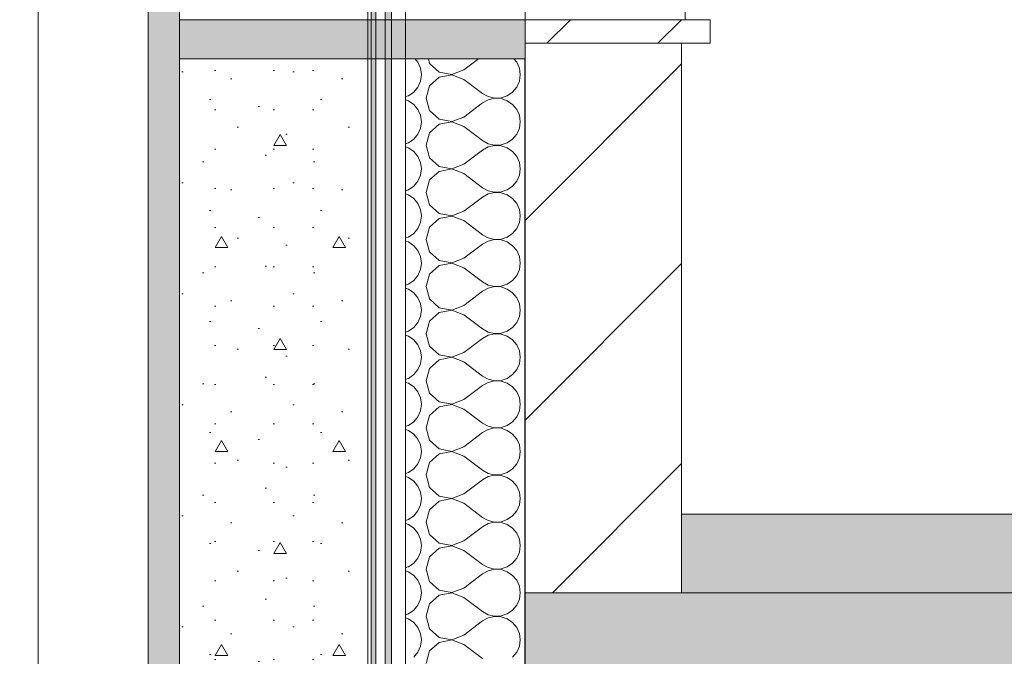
# Model space of a CAD drawing. Header units: millimetres. Extents: x -7244646 to -5701154, y 5723682 to 6071635.
# Tile 146 of 256: x -6402454 to -6401200, y 5778328 to 5779139. Entities that reach past the tile are written whole.
import ezdxf

# ---------------------------------------------------------------- set-up
doc = ezdxf.new("R2010")
doc.units = ezdxf.units.MM
doc.header["$MEASUREMENT"] = 0
doc.set_wipeout_variables(frame=1)
doc.linetypes.add('Wipeout_Contour', pattern=[1000, 0, -1000])
for name, color, linetype, lineweight in [('0_Ном._пера__1', 7, 'Continuous', 0), ('0_Ном._пера__120', 7, 'Continuous', 0), ('0_Ном._пера__141', 7, 'Continuous', 5), ('0_Ном._пера__2', 8, 'Continuous', 15), ('0_Ном._пера__21', 7, 'Continuous', 5), ('АР-Чертеж-Размеры.АР_Ном._пера__1', 7, 'Continuous', 0)]:
    doc.layers.add(name, color=color, linetype=linetype, lineweight=lineweight)
doc.layers.add('0_Ном._пера__166', color=7, linetype='Continuous', lineweight=5, true_color=0x97cbff)
doc.layers.add('АР-Чертеж-Размеры.АР', color=7, linetype='Continuous')
doc.styles.add('РЎР“Р•РќР•Р\xa0Р\x98Р\xa0_РЎРўР\x98Р›Р¬_2', font='arial.ttf')
doc.dimstyles.new('СГЕНЕРИР_СТИЛЬ__1', dxfattribs={"dimtxt": 500, "dimasz": 237.5, "dimexe": 0.18, "dimexo": 43263.067461, "dimgap": 0, "dimtad": 1, "dimlfac": 0.001, "dimzin": 0, "dimdsep": 46, "dimtxsty": 'РЎР“Р•РќР•Р\xa0Р\x98Р\xa0_РЎРўР\x98Р›Р¬_2', "dimblk": 'ARROWHEAD_6', "dimblk1": 'ARROWHEAD_6', "dimblk2": 'ARROWHEAD_6', "dimcen": 0.09, "dimclrd": 7, "dimclre": 7, "dimclrt": 7, "dimadec": 0, "dimazin": 0, "dimtfac": 1, "dimtdec": 4, "dimtmove": 2, "dimatfit": 3, "dimfxl": 1, "dimtolj": 1, "dimtzin": 0, "dimarcsym": 0})
doc.dimstyles.new('СГЕНЕРИР_СТИЛЬ__4', dxfattribs={"dimtxt": 270.000005, "dimasz": 237.5, "dimexe": 0.18, "dimexo": 300000, "dimgap": 0, "dimtad": 1, "dimlfac": 0.001, "dimzin": 0, "dimdsep": 46, "dimtxsty": 'РЎР“Р•РќР•Р\xa0Р\x98Р\xa0_РЎРўР\x98Р›Р¬_2', "dimblk": 'ARROWHEAD_6', "dimblk1": 'ARROWHEAD_6', "dimblk2": 'ARROWHEAD_6', "dimcen": 0.09, "dimclrd": 7, "dimclre": 7, "dimclrt": 7, "dimadec": 0, "dimazin": 0, "dimtfac": 1, "dimtdec": 4, "dimtmove": 0, "dimatfit": 3, "dimfxl": 1, "dimtolj": 1, "dimtzin": 0, "dimarcsym": 0})
doc.dimstyles.new('СГЕНЕРИР_СТИЛЬ__5', dxfattribs={"dimtxt": 500, "dimasz": 237.5, "dimexe": 0.18, "dimexo": 300000, "dimgap": 0, "dimtad": 1, "dimlfac": 0.001, "dimzin": 0, "dimdsep": 46, "dimtxsty": 'РЎР“Р•РќР•Р\xa0Р\x98Р\xa0_РЎРўР\x98Р›Р¬_2', "dimblk": 'ARROWHEAD_6', "dimblk1": 'ARROWHEAD_6', "dimblk2": 'ARROWHEAD_6', "dimcen": 0.09, "dimclrd": 7, "dimclre": 7, "dimclrt": 7, "dimadec": 0, "dimazin": 0, "dimtfac": 1, "dimtdec": 4, "dimtmove": 0, "dimatfit": 3, "dimfxl": 1, "dimtolj": 1, "dimtzin": 0, "dimarcsym": 0})

# ---------------------------------------------------------------- blocks, each defined once
blk = doc.blocks.new('*D52', base_point=(-7387333.1, 5739809.2))
at = {"layer": 'АР-Чертеж-Размеры.АР_Ном._пера__1', "color": 7, "linetype": 'Continuous', "lineweight": 0, "transparency": 16777216}
for p, q in [((-6411439.3, 5858499.2), (-6411439.3, 5858686.7)), ((-6411314.3, 5858374.2), (-6411564.3, 5858624.2)), ((-6388218.7, 5858499.2), (-6411673.7, 5858499.2)), ((-6411439.3, 5738589.2), (-6411439.3, 5858499.2)), ((-6411564.3, 5738714.2), (-6411314.3, 5738464.2)), ((-6411204.9, 5738589.2), (-6411673.7, 5738589.2)), ((-6411439.3, 5738401.7), (-6411439.3, 5738589.2))]:
    blk.add_line(p, q, dxfattribs=at)
at = {"layer": 'АР-Чертеж-Размеры.АР_Ном._пера__1', "color": 7, "lineweight": 0, "transparency": 16777216, "insert": (-6411889.3, 5853972.3), "char_height": 500, "attachment_point": 7, "rotation": 90, "style": 'РЎР“Р•РќР•Р\xa0Р\x98Р\xa0_РЎРўР\x98Р›Р¬_2'}
blk.add_mtext('\\A1;{\\pql;\\fArial|b0|i0|c204|p0;\\W1.000000;119,91}', dxfattribs=at)
blk = doc.blocks.new('ARROWHEAD_6')
at = {"color": 0, "linetype": 'Continuous', "lineweight": 0}
for p, q in [((-0.5, -0.5), (0.5, 0.5)), ((0, 0), (-1, 0))]:
    blk.add_line(p, q, dxfattribs=at)
blk = doc.blocks.new('*D98', base_point=(-7387333.1, 5739809.2))
at = {"layer": 'АР-Чертеж-Размеры.АР_Ном._пера__1', "color": 7, "linetype": 'Continuous', "lineweight": 0, "transparency": 16777216}
for p, q in [((-6403170.5, 5779234.2), (-6402920.5, 5778984.2)), ((-6402811.1, 5779109.2), (-6403279.9, 5779109.2)), ((-6403045.5, 5777909.2), (-6403045.5, 5779109.2)), ((-6403170.5, 5778034.2), (-6402920.5, 5777784.2)), ((-6402811.1, 5777909.2), (-6403279.9, 5777909.2))]:
    blk.add_line(p, q, dxfattribs=at)
at = {"layer": 'АР-Чертеж-Размеры.АР_Ном._пера__1', "color": 7, "lineweight": 0, "transparency": 16777216, "insert": (-6403099.5, 5778148.8), "char_height": 270, "attachment_point": 7, "rotation": 90, "style": 'РЎР“Р•РќР•Р\xa0Р\x98Р\xa0_РЎРўР\x98Р›Р¬_2'}
blk.add_mtext('\\A1;{\\pql;\\fArial|b0|i0|c204|p0;\\W1.000000;1,20}', dxfattribs=at)
blk = doc.blocks.new('*D99', base_point=(-7387333.1, 5739809.2))
at = {"layer": 'АР-Чертеж-Размеры.АР_Ном._пера__1', "color": 7, "linetype": 'Continuous', "lineweight": 0, "transparency": 16777216}
for p, q in [((-6403170.5, 5781184.2), (-6402920.5, 5780934.2)), ((-6402811.1, 5781059.2), (-6403279.9, 5781059.2)), ((-6403045.5, 5779109.2), (-6403045.5, 5781059.2)), ((-6403170.5, 5779234.2), (-6402920.5, 5778984.2)), ((-6402811.1, 5779109.2), (-6403279.9, 5779109.2))]:
    blk.add_line(p, q, dxfattribs=at)
at = {"layer": 'АР-Чертеж-Размеры.АР_Ном._пера__1', "color": 7, "lineweight": 0, "transparency": 16777216, "insert": (-6403099.5, 5779723.8), "char_height": 270, "attachment_point": 7, "rotation": 90, "style": 'РЎР“Р•РќР•Р\xa0Р\x98Р\xa0_РЎРўР\x98Р›Р¬_2'}
blk.add_mtext('\\A1;{\\pql;\\fArial|b0|i0|c204|p0;\\W1.000000;1,95}', dxfattribs=at)
blk = doc.blocks.new('*D146', base_point=(-7387333.1, 5739809.2))
at = {"layer": '0_Ном._пера__1', "color": 7, "linetype": 'Continuous', "lineweight": 0, "transparency": 16777216}
for p, q in [((-6410533.6, 5853209.2), (-6410533.6, 5853396.7)), ((-6410408.6, 5853084.2), (-6410658.6, 5853334.2)), ((-6410299.2, 5853209.2), (-6410767.9, 5853209.2)), ((-6410533.6, 5743109.2), (-6410533.6, 5853209.2)), ((-6410658.6, 5743234.2), (-6410408.6, 5742984.2)), ((-6410299.2, 5743109.2), (-6410767.9, 5743109.2)), ((-6410533.6, 5742921.7), (-6410533.6, 5743109.2))]:
    blk.add_line(p, q, dxfattribs=at)
at = {"layer": '0_Ном._пера__1', "color": 7, "lineweight": 0, "transparency": 16777216, "insert": (-6410633.6, 5797136), "char_height": 500, "attachment_point": 7, "rotation": 90, "style": 'РЎР“Р•РќР•Р\xa0Р\x98Р\xa0_РЎРўР\x98Р›Р¬_2'}
blk.add_mtext('\\A1;{\\pql;\\fArial|b0|i0|c204|p0;\\W1.000000;110,10}', dxfattribs=at)
blk = doc.blocks.new('*X288', base_point=(-7387333.1, 5739809.2))
at = {"layer": '0_Ном._пера__1', "color": 7, "linetype": 'Continuous', "lineweight": 0}
for p, q in [((-6401947.1, 5779085), (-6401950.6, 5779089.2)), ((-6401933.7, 5779089.2), (-6401932.1, 5779083.4)), ((-6401888.6, 5779075.2), (-6401869.9, 5779089.2)), ((-6401821.1, 5779085), (-6401824.6, 5779089.2)), ((-6401943.7, 5779077.4), (-6401947.1, 5779085)), ((-6401942.6, 5779069.2), (-6401943.7, 5779077.4)), ((-6401932.1, 5779083.4), (-6401920, 5779072.3)), ((-6401903.9, 5779069.3), (-6401888.6, 5779075.2)), ((-6401817.7, 5779077.4), (-6401821.1, 5779085)), ((-6401816.6, 5779069.2), (-6401817.7, 5779077.4)), ((-6401943.7, 5779061), (-6401942.6, 5779069.2)), ((-6401920, 5779066), (-6401932.1, 5779055)), ((-6401920, 5779072.3), (-6401903.9, 5779069.3)), ((-6401903.9, 5779069.1), (-6401920, 5779066)), ((-6401888.6, 5779063.2), (-6401903.9, 5779069.1)), ((-6401888.6, 5779063.2), (-6401864.6, 5779045.2)), ((-6401817.7, 5779061), (-6401816.6, 5779069.2)), ((-6401952.3, 5779047), (-6401947.1, 5779053.4)), ((-6401947.1, 5779053.4), (-6401943.7, 5779061)), ((-6401932.1, 5779055), (-6401936.6, 5779039.2)), ((-6401826.3, 5779047), (-6401821.1, 5779053.4)), ((-6401821.1, 5779053.4), (-6401817.7, 5779061)), ((-6401962.7, 5779041.2), (-6401959.2, 5779042.3)), ((-6401959.2, 5779036), (-6401962.7, 5779037.2)), ((-6401959.2, 5779042.3), (-6401952.3, 5779047)), ((-6401952.3, 5779031.3), (-6401959.2, 5779036)), ((-6401936.6, 5779039.2), (-6401932.1, 5779023.4)), ((-6401864.6, 5779045.2), (-6401857.3, 5779041.2)), ((-6401857.3, 5779037.2), (-6401864.6, 5779033.2)), ((-6401857.3, 5779041.2), (-6401849.3, 5779039.3)), ((-6401849.3, 5779039.1), (-6401857.3, 5779037.2)), ((-6401849.3, 5779039.3), (-6401841, 5779039.7)), ((-6401841, 5779038.7), (-6401849.3, 5779039.1)), ((-6401841, 5779039.7), (-6401833.2, 5779042.3)), ((-6401833.2, 5779036), (-6401841, 5779038.7)), ((-6401833.2, 5779042.3), (-6401826.3, 5779047)), ((-6401826.3, 5779031.3), (-6401833.2, 5779036)), ((-6401947.1, 5779025), (-6401952.3, 5779031.3)), ((-6401943.7, 5779017.4), (-6401947.1, 5779025)), ((-6401888.6, 5779015.2), (-6401864.6, 5779033.2)), ((-6401821.1, 5779025), (-6401826.3, 5779031.3)), ((-6401817.7, 5779017.4), (-6401821.1, 5779025)), ((-6401942.6, 5779009.2), (-6401943.7, 5779017.4)), ((-6401932.1, 5779023.4), (-6401920, 5779012.3)), ((-6401920, 5779012.3), (-6401903.9, 5779009.3)), ((-6401903.9, 5779009.3), (-6401888.6, 5779015.2)), ((-6401816.6, 5779009.2), (-6401817.7, 5779017.4)), ((-6401947.1, 5778993.4), (-6401943.7, 5779001)), ((-6401943.7, 5779001), (-6401942.6, 5779009.2)), ((-6401920, 5779006), (-6401932.1, 5778995)), ((-6401903.9, 5779009.1), (-6401920, 5779006)), ((-6401888.6, 5779003.2), (-6401903.9, 5779009.1)), ((-6401888.6, 5779003.2), (-6401864.6, 5778985.2)), ((-6401821.1, 5778993.4), (-6401817.7, 5779001)), ((-6401817.7, 5779001), (-6401816.6, 5779009.2)), ((-6401959.2, 5778982.3), (-6401952.3, 5778987)), ((-6401952.3, 5778987), (-6401947.1, 5778993.4)), ((-6401932.1, 5778995), (-6401936.6, 5778979.2)), ((-6401833.2, 5778982.3), (-6401826.3, 5778987)), ((-6401826.3, 5778987), (-6401821.1, 5778993.4)), ((-6401962.7, 5778981.2), (-6401959.2, 5778982.3)), ((-6401959.2, 5778976), (-6401962.7, 5778977.2)), ((-6401952.3, 5778971.3), (-6401959.2, 5778976)), ((-6401936.6, 5778979.2), (-6401932.1, 5778963.4)), ((-6401864.6, 5778985.2), (-6401857.3, 5778981.2)), ((-6401857.3, 5778977.2), (-6401864.6, 5778973.2)), ((-6401857.3, 5778981.2), (-6401849.3, 5778979.3)), ((-6401849.3, 5778979.1), (-6401857.3, 5778977.2)), ((-6401849.3, 5778979.3), (-6401841, 5778979.7)), ((-6401841, 5778978.7), (-6401849.3, 5778979.1)), ((-6401841, 5778979.7), (-6401833.2, 5778982.3)), ((-6401833.2, 5778976), (-6401841, 5778978.7)), ((-6401826.3, 5778971.3), (-6401833.2, 5778976)), ((-6401947.1, 5778965), (-6401952.3, 5778971.3)), ((-6401943.7, 5778957.4), (-6401947.1, 5778965)), ((-6401932.1, 5778963.4), (-6401920, 5778952.3)), ((-6401888.6, 5778955.2), (-6401864.6, 5778973.2)), ((-6401821.1, 5778965), (-6401826.3, 5778971.3)), ((-6401817.7, 5778957.4), (-6401821.1, 5778965)), ((-6401942.6, 5778949.2), (-6401943.7, 5778957.4)), ((-6401943.7, 5778941), (-6401942.6, 5778949.2)), ((-6401920, 5778952.3), (-6401903.9, 5778949.3)), ((-6401903.9, 5778949.1), (-6401920, 5778946)), ((-6401903.9, 5778949.3), (-6401888.6, 5778955.2)), ((-6401888.6, 5778943.2), (-6401903.9, 5778949.1)), ((-6401816.6, 5778949.2), (-6401817.7, 5778957.4)), ((-6401817.7, 5778941), (-6401816.6, 5778949.2)), ((-6401947.1, 5778933.4), (-6401943.7, 5778941)), ((-6401920, 5778946), (-6401932.1, 5778935)), ((-6401888.6, 5778943.2), (-6401864.6, 5778925.2)), ((-6401821.1, 5778933.4), (-6401817.7, 5778941)), ((-6401959.2, 5778922.3), (-6401952.3, 5778927)), ((-6401952.3, 5778927), (-6401947.1, 5778933.4)), ((-6401932.1, 5778935), (-6401936.6, 5778919.2)), ((-6401864.6, 5778925.2), (-6401857.3, 5778921.2)), ((-6401833.2, 5778922.3), (-6401826.3, 5778927)), ((-6401826.3, 5778927), (-6401821.1, 5778933.4)), ((-6401962.7, 5778921.2), (-6401959.2, 5778922.3)), ((-6401959.2, 5778916), (-6401962.7, 5778917.2)), ((-6401952.3, 5778911.3), (-6401959.2, 5778916)), ((-6401947.1, 5778905), (-6401952.3, 5778911.3)), ((-6401936.6, 5778919.2), (-6401932.1, 5778903.4)), ((-6401888.6, 5778895.2), (-6401864.6, 5778913.2)), ((-6401857.3, 5778917.2), (-6401864.6, 5778913.2)), ((-6401857.3, 5778921.2), (-6401849.3, 5778919.3)), ((-6401849.3, 5778919.1), (-6401857.3, 5778917.2)), ((-6401849.3, 5778919.3), (-6401841, 5778919.7)), ((-6401841, 5778918.7), (-6401849.3, 5778919.1)), ((-6401841, 5778919.7), (-6401833.2, 5778922.3)), ((-6401833.2, 5778916), (-6401841, 5778918.7)), ((-6401826.3, 5778911.3), (-6401833.2, 5778916)), ((-6401821.1, 5778905), (-6401826.3, 5778911.3)), ((-6401943.7, 5778897.4), (-6401947.1, 5778905)), ((-6401932.1, 5778903.4), (-6401920, 5778892.3)), ((-6401817.7, 5778897.4), (-6401821.1, 5778905)), ((-6401942.6, 5778889.2), (-6401943.7, 5778897.4)), ((-6401943.7, 5778881), (-6401942.6, 5778889.2)), ((-6401920, 5778886), (-6401932.1, 5778875)), ((-6401920, 5778892.3), (-6401903.9, 5778889.3)), ((-6401903.9, 5778889.1), (-6401920, 5778886)), ((-6401903.9, 5778889.3), (-6401888.6, 5778895.2)), ((-6401888.6, 5778883.2), (-6401903.9, 5778889.1)), ((-6401816.6, 5778889.2), (-6401817.7, 5778897.4)), ((-6401817.7, 5778881), (-6401816.6, 5778889.2)), ((-6401952.3, 5778867), (-6401947.1, 5778873.4)), ((-6401947.1, 5778873.4), (-6401943.7, 5778881)), ((-6401932.1, 5778875), (-6401936.6, 5778859.2)), ((-6401888.6, 5778883.2), (-6401864.6, 5778865.2)), ((-6401826.3, 5778867), (-6401821.1, 5778873.4)), ((-6401821.1, 5778873.4), (-6401817.7, 5778881)), ((-6401962.7, 5778861.2), (-6401959.2, 5778862.3)), ((-6401959.2, 5778862.3), (-6401952.3, 5778867)), ((-6401864.6, 5778865.2), (-6401857.3, 5778861.2)), ((-6401857.3, 5778861.2), (-6401849.3, 5778859.3)), ((-6401841, 5778859.7), (-6401833.2, 5778862.3)), ((-6401833.2, 5778862.3), (-6401826.3, 5778867)), ((-6401959.2, 5778856), (-6401962.7, 5778857.2)), ((-6401952.3, 5778851.3), (-6401959.2, 5778856)), ((-6401947.1, 5778845), (-6401952.3, 5778851.3)), ((-6401936.6, 5778859.2), (-6401932.1, 5778843.4)), ((-6401888.6, 5778835.2), (-6401864.6, 5778853.2)), ((-6401857.3, 5778857.2), (-6401864.6, 5778853.2)), ((-6401849.3, 5778859.1), (-6401857.3, 5778857.2)), ((-6401849.3, 5778859.3), (-6401841, 5778859.7)), ((-6401841, 5778858.7), (-6401849.3, 5778859.1)), ((-6401833.2, 5778856), (-6401841, 5778858.7)), ((-6401826.3, 5778851.3), (-6401833.2, 5778856)), ((-6401821.1, 5778845), (-6401826.3, 5778851.3)), ((-6401943.7, 5778837.4), (-6401947.1, 5778845)), ((-6401942.6, 5778829.2), (-6401943.7, 5778837.4)), ((-6401932.1, 5778843.4), (-6401920, 5778832.3)), ((-6401817.7, 5778837.4), (-6401821.1, 5778845)), ((-6401816.6, 5778829.2), (-6401817.7, 5778837.4)), ((-6401943.7, 5778821), (-6401942.6, 5778829.2)), ((-6401920, 5778826), (-6401932.1, 5778815)), ((-6401920, 5778832.3), (-6401903.9, 5778829.3)), ((-6401903.9, 5778829.1), (-6401920, 5778826)), ((-6401903.9, 5778829.3), (-6401888.6, 5778835.2)), ((-6401888.6, 5778823.2), (-6401903.9, 5778829.1)), ((-6401888.6, 5778823.2), (-6401864.6, 5778805.2)), ((-6401817.7, 5778821), (-6401816.6, 5778829.2)), ((-6401952.3, 5778807), (-6401947.1, 5778813.4)), ((-6401947.1, 5778813.4), (-6401943.7, 5778821)), ((-6401932.1, 5778815), (-6401936.6, 5778799.2)), ((-6401826.3, 5778807), (-6401821.1, 5778813.4)), ((-6401821.1, 5778813.4), (-6401817.7, 5778821)), ((-6401962.7, 5778801.2), (-6401959.2, 5778802.3)), ((-6401959.2, 5778802.3), (-6401952.3, 5778807)), ((-6401936.6, 5778799.2), (-6401932.1, 5778783.4)), ((-6401864.6, 5778805.2), (-6401857.3, 5778801.2)), ((-6401857.3, 5778801.2), (-6401849.3, 5778799.3)), ((-6401849.3, 5778799.1), (-6401857.3, 5778797.2)), ((-6401849.3, 5778799.3), (-6401841, 5778799.7)), ((-6401841, 5778798.7), (-6401849.3, 5778799.1)), ((-6401841, 5778799.7), (-6401833.2, 5778802.3)), ((-6401833.2, 5778796), (-6401841, 5778798.7)), ((-6401833.2, 5778802.3), (-6401826.3, 5778807)), ((-6401959.2, 5778796), (-6401962.7, 5778797.2)), ((-6401952.3, 5778791.3), (-6401959.2, 5778796)), ((-6401947.1, 5778785), (-6401952.3, 5778791.3)), ((-6401888.6, 5778775.2), (-6401864.6, 5778793.2)), ((-6401857.3, 5778797.2), (-6401864.6, 5778793.2)), ((-6401826.3, 5778791.3), (-6401833.2, 5778796)), ((-6401821.1, 5778785), (-6401826.3, 5778791.3)), ((-6401943.7, 5778777.4), (-6401947.1, 5778785)), ((-6401942.6, 5778769.2), (-6401943.7, 5778777.4)), ((-6401932.1, 5778783.4), (-6401920, 5778772.3)), ((-6401903.9, 5778769.3), (-6401888.6, 5778775.2)), ((-6401817.7, 5778777.4), (-6401821.1, 5778785)), ((-6401816.6, 5778769.2), (-6401817.7, 5778777.4)), ((-6401947.1, 5778753.4), (-6401943.7, 5778761)), ((-6401943.7, 5778761), (-6401942.6, 5778769.2)), ((-6401920, 5778766), (-6401932.1, 5778755)), ((-6401920, 5778772.3), (-6401903.9, 5778769.3)), ((-6401903.9, 5778769.1), (-6401920, 5778766)), ((-6401888.6, 5778763.2), (-6401903.9, 5778769.1)), ((-6401888.6, 5778763.2), (-6401864.6, 5778745.2)), ((-6401821.1, 5778753.4), (-6401817.7, 5778761)), ((-6401817.7, 5778761), (-6401816.6, 5778769.2)), ((-6401952.3, 5778747), (-6401947.1, 5778753.4)), ((-6401932.1, 5778755), (-6401936.6, 5778739.2)), ((-6401826.3, 5778747), (-6401821.1, 5778753.4)), ((-6401962.7, 5778741.2), (-6401959.2, 5778742.3)), ((-6401959.2, 5778736), (-6401962.7, 5778737.2)), ((-6401959.2, 5778742.3), (-6401952.3, 5778747)), ((-6401952.3, 5778731.3), (-6401959.2, 5778736)), ((-6401936.6, 5778739.2), (-6401932.1, 5778723.4)), ((-6401864.6, 5778745.2), (-6401857.3, 5778741.2)), ((-6401857.3, 5778737.2), (-6401864.6, 5778733.2)), ((-6401857.3, 5778741.2), (-6401849.3, 5778739.3)), ((-6401849.3, 5778739.1), (-6401857.3, 5778737.2)), ((-6401849.3, 5778739.3), (-6401841, 5778739.7)), ((-6401841, 5778738.7), (-6401849.3, 5778739.1)), ((-6401841, 5778739.7), (-6401833.2, 5778742.3)), ((-6401833.2, 5778736), (-6401841, 5778738.7)), ((-6401833.2, 5778742.3), (-6401826.3, 5778747)), ((-6401826.3, 5778731.3), (-6401833.2, 5778736)), ((-6401947.1, 5778725), (-6401952.3, 5778731.3)), ((-6401943.7, 5778717.4), (-6401947.1, 5778725)), ((-6401932.1, 5778723.4), (-6401920, 5778712.3)), ((-6401888.6, 5778715.2), (-6401864.6, 5778733.2)), ((-6401821.1, 5778725), (-6401826.3, 5778731.3)), ((-6401817.7, 5778717.4), (-6401821.1, 5778725)), ((-6401942.6, 5778709.2), (-6401943.7, 5778717.4)), ((-6401920, 5778712.3), (-6401903.9, 5778709.3)), ((-6401903.9, 5778709.3), (-6401888.6, 5778715.2)), ((-6401816.6, 5778709.2), (-6401817.7, 5778717.4)), ((-6401947.1, 5778693.4), (-6401943.7, 5778701)), ((-6401943.7, 5778701), (-6401942.6, 5778709.2)), ((-6401920, 5778706), (-6401932.1, 5778695)), ((-6401903.9, 5778709.1), (-6401920, 5778706)), ((-6401888.6, 5778703.2), (-6401903.9, 5778709.1)), ((-6401888.6, 5778703.2), (-6401864.6, 5778685.2)), ((-6401821.1, 5778693.4), (-6401817.7, 5778701)), ((-6401817.7, 5778701), (-6401816.6, 5778709.2)), ((-6401959.2, 5778682.3), (-6401952.3, 5778687)), ((-6401952.3, 5778687), (-6401947.1, 5778693.4)), ((-6401932.1, 5778695), (-6401936.6, 5778679.2)), ((-6401864.6, 5778685.2), (-6401857.3, 5778681.2)), ((-6401833.2, 5778682.3), (-6401826.3, 5778687)), ((-6401826.3, 5778687), (-6401821.1, 5778693.4)), ((-6401962.7, 5778681.2), (-6401959.2, 5778682.3)), ((-6401959.2, 5778676), (-6401962.7, 5778677.2)), ((-6401952.3, 5778671.3), (-6401959.2, 5778676)), ((-6401936.6, 5778679.2), (-6401932.1, 5778663.4)), ((-6401888.6, 5778655.2), (-6401864.6, 5778673.2)), ((-6401857.3, 5778677.2), (-6401864.6, 5778673.2)), ((-6401857.3, 5778681.2), (-6401849.3, 5778679.3)), ((-6401849.3, 5778679.1), (-6401857.3, 5778677.2)), ((-6401849.3, 5778679.3), (-6401841, 5778679.7)), ((-6401841, 5778678.7), (-6401849.3, 5778679.1)), ((-6401841, 5778679.7), (-6401833.2, 5778682.3)), ((-6401833.2, 5778676), (-6401841, 5778678.7)), ((-6401826.3, 5778671.3), (-6401833.2, 5778676)), ((-6401947.1, 5778665), (-6401952.3, 5778671.3)), ((-6401943.7, 5778657.4), (-6401947.1, 5778665)), ((-6401932.1, 5778663.4), (-6401920, 5778652.3)), ((-6401821.1, 5778665), (-6401826.3, 5778671.3)), ((-6401817.7, 5778657.4), (-6401821.1, 5778665)), ((-6401942.6, 5778649.2), (-6401943.7, 5778657.4)), ((-6401943.7, 5778641), (-6401942.6, 5778649.2)), ((-6401920, 5778652.3), (-6401903.9, 5778649.3)), ((-6401903.9, 5778649.1), (-6401920, 5778646)), ((-6401903.9, 5778649.3), (-6401888.6, 5778655.2)), ((-6401888.6, 5778643.2), (-6401903.9, 5778649.1)), ((-6401816.6, 5778649.2), (-6401817.7, 5778657.4)), ((-6401817.7, 5778641), (-6401816.6, 5778649.2)), ((-6401947.1, 5778633.4), (-6401943.7, 5778641)), ((-6401932.1, 5778635), (-6401936.6, 5778619.2)), ((-6401920, 5778646), (-6401932.1, 5778635)), ((-6401888.6, 5778643.2), (-6401864.6, 5778625.2)), ((-6401821.1, 5778633.4), (-6401817.7, 5778641)), ((-6401962.7, 5778621.2), (-6401959.2, 5778622.3)), ((-6401959.2, 5778622.3), (-6401952.3, 5778627)), ((-6401952.3, 5778627), (-6401947.1, 5778633.4)), ((-6401864.6, 5778625.2), (-6401857.3, 5778621.2)), ((-6401841, 5778619.7), (-6401833.2, 5778622.3)), ((-6401833.2, 5778622.3), (-6401826.3, 5778627)), ((-6401826.3, 5778627), (-6401821.1, 5778633.4)), ((-6401959.2, 5778616), (-6401962.7, 5778617.2)), ((-6401952.3, 5778611.3), (-6401959.2, 5778616)), ((-6401947.1, 5778605), (-6401952.3, 5778611.3)), ((-6401936.6, 5778619.2), (-6401932.1, 5778603.4)), ((-6401888.6, 5778595.2), (-6401864.6, 5778613.2)), ((-6401857.3, 5778617.2), (-6401864.6, 5778613.2)), ((-6401857.3, 5778621.2), (-6401849.3, 5778619.3)), ((-6401849.3, 5778619.1), (-6401857.3, 5778617.2)), ((-6401849.3, 5778619.3), (-6401841, 5778619.7)), ((-6401841, 5778618.7), (-6401849.3, 5778619.1)), ((-6401833.2, 5778616), (-6401841, 5778618.7)), ((-6401826.3, 5778611.3), (-6401833.2, 5778616)), ((-6401821.1, 5778605), (-6401826.3, 5778611.3)), ((-6401943.7, 5778597.4), (-6401947.1, 5778605)), ((-6401942.6, 5778589.2), (-6401943.7, 5778597.4)), ((-6401932.1, 5778603.4), (-6401920, 5778592.3)), ((-6401817.7, 5778597.4), (-6401821.1, 5778605)), ((-6401816.6, 5778589.2), (-6401817.7, 5778597.4)), ((-6401943.7, 5778581), (-6401942.6, 5778589.2)), ((-6401920, 5778586), (-6401932.1, 5778575)), ((-6401920, 5778592.3), (-6401903.9, 5778589.3)), ((-6401903.9, 5778589.1), (-6401920, 5778586)), ((-6401903.9, 5778589.3), (-6401888.6, 5778595.2)), ((-6401888.6, 5778583.2), (-6401903.9, 5778589.1)), ((-6401817.7, 5778581), (-6401816.6, 5778589.2)), ((-6401952.3, 5778567), (-6401947.1, 5778573.4)), ((-6401947.1, 5778573.4), (-6401943.7, 5778581)), ((-6401932.1, 5778575), (-6401936.6, 5778559.2)), ((-6401888.6, 5778583.2), (-6401864.6, 5778565.2)), ((-6401826.3, 5778567), (-6401821.1, 5778573.4)), ((-6401821.1, 5778573.4), (-6401817.7, 5778581)), ((-6401962.7, 5778561.2), (-6401959.2, 5778562.3)), ((-6401959.2, 5778562.3), (-6401952.3, 5778567)), ((-6401864.6, 5778565.2), (-6401857.3, 5778561.2)), ((-6401857.3, 5778561.2), (-6401849.3, 5778559.3)), ((-6401849.3, 5778559.3), (-6401841, 5778559.7)), ((-6401841, 5778559.7), (-6401833.2, 5778562.3)), ((-6401833.2, 5778562.3), (-6401826.3, 5778567)), ((-6401959.2, 5778556), (-6401962.7, 5778557.2)), ((-6401952.3, 5778551.3), (-6401959.2, 5778556)), ((-6401947.1, 5778545), (-6401952.3, 5778551.3)), ((-6401936.6, 5778559.2), (-6401932.1, 5778543.4)), ((-6401888.6, 5778535.2), (-6401864.6, 5778553.2)), ((-6401857.3, 5778557.2), (-6401864.6, 5778553.2)), ((-6401849.3, 5778559.1), (-6401857.3, 5778557.2)), ((-6401841, 5778558.7), (-6401849.3, 5778559.1)), ((-6401833.2, 5778556), (-6401841, 5778558.7)), ((-6401826.3, 5778551.3), (-6401833.2, 5778556)), ((-6401821.1, 5778545), (-6401826.3, 5778551.3)), ((-6401943.7, 5778537.4), (-6401947.1, 5778545)), ((-6401942.6, 5778529.2), (-6401943.7, 5778537.4)), ((-6401932.1, 5778543.4), (-6401920, 5778532.3)), ((-6401903.9, 5778529.3), (-6401888.6, 5778535.2)), ((-6401817.7, 5778537.4), (-6401821.1, 5778545)), ((-6401816.6, 5778529.2), (-6401817.7, 5778537.4)), ((-6401943.7, 5778521), (-6401942.6, 5778529.2)), ((-6401920, 5778526), (-6401932.1, 5778515)), ((-6401920, 5778532.3), (-6401903.9, 5778529.3)), ((-6401903.9, 5778529.1), (-6401920, 5778526)), ((-6401888.6, 5778523.2), (-6401903.9, 5778529.1)), ((-6401888.6, 5778523.2), (-6401864.6, 5778505.2)), ((-6401817.7, 5778521), (-6401816.6, 5778529.2)), ((-6401952.3, 5778507), (-6401947.1, 5778513.4)), ((-6401947.1, 5778513.4), (-6401943.7, 5778521)), ((-6401932.1, 5778515), (-6401936.6, 5778499.2)), ((-6401826.3, 5778507), (-6401821.1, 5778513.4)), ((-6401821.1, 5778513.4), (-6401817.7, 5778521)), ((-6401962.7, 5778501.2), (-6401959.2, 5778502.3)), ((-6401959.2, 5778496), (-6401962.7, 5778497.2)), ((-6401959.2, 5778502.3), (-6401952.3, 5778507)), ((-6401936.6, 5778499.2), (-6401932.1, 5778483.4)), ((-6401864.6, 5778505.2), (-6401857.3, 5778501.2)), ((-6401857.3, 5778497.2), (-6401864.6, 5778493.2)), ((-6401857.3, 5778501.2), (-6401849.3, 5778499.3)), ((-6401849.3, 5778499.1), (-6401857.3, 5778497.2)), ((-6401849.3, 5778499.3), (-6401841, 5778499.7)), ((-6401841, 5778498.7), (-6401849.3, 5778499.1)), ((-6401841, 5778499.7), (-6401833.2, 5778502.3)), ((-6401833.2, 5778496), (-6401841, 5778498.7)), ((-6401833.2, 5778502.3), (-6401826.3, 5778507)), ((-6401952.3, 5778491.3), (-6401959.2, 5778496)), ((-6401947.1, 5778485), (-6401952.3, 5778491.3)), ((-6401943.7, 5778477.4), (-6401947.1, 5778485)), ((-6401888.6, 5778475.2), (-6401864.6, 5778493.2)), ((-6401826.3, 5778491.3), (-6401833.2, 5778496)), ((-6401821.1, 5778485), (-6401826.3, 5778491.3)), ((-6401817.7, 5778477.4), (-6401821.1, 5778485)), ((-6401942.6, 5778469.2), (-6401943.7, 5778477.4)), ((-6401932.1, 5778483.4), (-6401920, 5778472.3)), ((-6401920, 5778472.3), (-6401903.9, 5778469.3)), ((-6401903.9, 5778469.3), (-6401888.6, 5778475.2)), ((-6401816.6, 5778469.2), (-6401817.7, 5778477.4)), ((-6401947.1, 5778453.4), (-6401943.7, 5778461)), ((-6401943.7, 5778461), (-6401942.6, 5778469.2)), ((-6401920, 5778466), (-6401932.1, 5778455)), ((-6401903.9, 5778469.1), (-6401920, 5778466)), ((-6401888.6, 5778463.2), (-6401903.9, 5778469.1)), ((-6401888.6, 5778463.2), (-6401864.6, 5778445.2)), ((-6401821.1, 5778453.4), (-6401817.7, 5778461)), ((-6401817.7, 5778461), (-6401816.6, 5778469.2)), ((-6401959.2, 5778442.3), (-6401952.3, 5778447)), ((-6401952.3, 5778447), (-6401947.1, 5778453.4)), ((-6401932.1, 5778455), (-6401936.6, 5778439.2)), ((-6401833.2, 5778442.3), (-6401826.3, 5778447)), ((-6401826.3, 5778447), (-6401821.1, 5778453.4)), ((-6401962.7, 5778441.2), (-6401959.2, 5778442.3)), ((-6401959.2, 5778436), (-6401962.7, 5778437.2)), ((-6401952.3, 5778431.3), (-6401959.2, 5778436)), ((-6401936.6, 5778439.2), (-6401932.1, 5778423.4)), ((-6401864.6, 5778445.2), (-6401857.3, 5778441.2)), ((-6401857.3, 5778437.2), (-6401864.6, 5778433.2)), ((-6401857.3, 5778441.2), (-6401849.3, 5778439.3)), ((-6401849.3, 5778439.1), (-6401857.3, 5778437.2)), ((-6401849.3, 5778439.3), (-6401841, 5778439.7)), ((-6401841, 5778438.7), (-6401849.3, 5778439.1)), ((-6401841, 5778439.7), (-6401833.2, 5778442.3)), ((-6401833.2, 5778436), (-6401841, 5778438.7)), ((-6401826.3, 5778431.3), (-6401833.2, 5778436)), ((-6401947.1, 5778425), (-6401952.3, 5778431.3)), ((-6401943.7, 5778417.4), (-6401947.1, 5778425)), ((-6401932.1, 5778423.4), (-6401920, 5778412.3)), ((-6401888.6, 5778415.2), (-6401864.6, 5778433.2)), ((-6401821.1, 5778425), (-6401826.3, 5778431.3)), ((-6401817.7, 5778417.4), (-6401821.1, 5778425)), ((-6401942.6, 5778409.2), (-6401943.7, 5778417.4)), ((-6401943.7, 5778401), (-6401942.6, 5778409.2)), ((-6401920, 5778412.3), (-6401903.9, 5778409.3)), ((-6401903.9, 5778409.1), (-6401920, 5778406)), ((-6401903.9, 5778409.3), (-6401888.6, 5778415.2)), ((-6401888.6, 5778403.2), (-6401903.9, 5778409.1)), ((-6401816.6, 5778409.2), (-6401817.7, 5778417.4)), ((-6401817.7, 5778401), (-6401816.6, 5778409.2)), ((-6401947.1, 5778393.4), (-6401943.7, 5778401)), ((-6401920, 5778406), (-6401932.1, 5778395)), ((-6401888.6, 5778403.2), (-6401864.6, 5778385.2)), ((-6401821.1, 5778393.4), (-6401817.7, 5778401)), ((-6401959.2, 5778382.3), (-6401952.3, 5778387)), ((-6401952.3, 5778387), (-6401947.1, 5778393.4)), ((-6401932.1, 5778395), (-6401936.6, 5778379.2)), ((-6401864.6, 5778385.2), (-6401857.3, 5778381.2)), ((-6401833.2, 5778382.3), (-6401826.3, 5778387)), ((-6401826.3, 5778387), (-6401821.1, 5778393.4)), ((-6401962.7, 5778381.2), (-6401959.2, 5778382.3)), ((-6401959.2, 5778376), (-6401962.7, 5778377.2)), ((-6401952.3, 5778371.3), (-6401959.2, 5778376)), ((-6401947.1, 5778365), (-6401952.3, 5778371.3)), ((-6401936.6, 5778379.2), (-6401932.1, 5778363.4)), ((-6401888.6, 5778355.2), (-6401864.6, 5778373.2)), ((-6401857.3, 5778377.2), (-6401864.6, 5778373.2)), ((-6401857.3, 5778381.2), (-6401849.3, 5778379.3)), ((-6401849.3, 5778379.1), (-6401857.3, 5778377.2)), ((-6401849.3, 5778379.3), (-6401841, 5778379.7)), ((-6401841, 5778378.7), (-6401849.3, 5778379.1)), ((-6401841, 5778379.7), (-6401833.2, 5778382.3)), ((-6401833.2, 5778376), (-6401841, 5778378.7)), ((-6401826.3, 5778371.3), (-6401833.2, 5778376)), ((-6401821.1, 5778365), (-6401826.3, 5778371.3)), ((-6401943.7, 5778357.4), (-6401947.1, 5778365)), ((-6401932.1, 5778363.4), (-6401920, 5778352.3)), ((-6401817.7, 5778357.4), (-6401821.1, 5778365)), ((-6401942.6, 5778349.2), (-6401943.7, 5778357.4)), ((-6401943.7, 5778341), (-6401942.6, 5778349.2)), ((-6401920, 5778346), (-6401932.1, 5778335)), ((-6401920, 5778352.3), (-6401903.9, 5778349.3)), ((-6401903.9, 5778349.1), (-6401920, 5778346)), ((-6401903.9, 5778349.3), (-6401888.6, 5778355.2)), ((-6401888.6, 5778343.2), (-6401903.9, 5778349.1)), ((-6401816.6, 5778349.2), (-6401817.7, 5778357.4)), ((-6401817.7, 5778341), (-6401816.6, 5778349.2)), ((-6401947.1, 5778333.4), (-6401943.7, 5778341)), ((-6401932.1, 5778335), (-6401936.6, 5778319.2)), ((-6401888.6, 5778343.2), (-6401864.6, 5778325.2)), ((-6401821.1, 5778333.4), (-6401817.7, 5778341)), ((-6401952.3, 5778327), (-6401947.1, 5778333.4)), ((-6401826.3, 5778327), (-6401821.1, 5778333.4))]:
    blk.add_line(p, q, dxfattribs=at)
blk = doc.blocks.new('Штриховка_72_3', base_point=(-7387333.1, 5739809.2))
at = {"color": 254, "linetype": 'Wipeout_Contour', "lineweight": 0, "ltscale": 34496826.24515019}
blk.add_wipeout([(-6401810.6, 5779089.2), (-6401962.7, 5779089.2), (-6401962.7, 5778209.2), (-6401810.6, 5778209.2)], dxfattribs=at)
at = {"layer": '0_Ном._пера__1', "color": 7, "linetype": 'Continuous', "lineweight": 0, "flags": 128}
blk.add_lwpolyline([(-6401810.6, 5779089.2), (-6401810.6, 5778209.2), (-6401962.7, 5778209.2), (-6401962.7, 5779089.2)], close=True, dxfattribs=at)
at = {"layer": '0_Ном._пера__1', "color": 7, "linetype": 'Continuous', "lineweight": 0}
blk.add_blockref('*X288', (-7387333.1, 5739809.2), dxfattribs=at)

msp = doc.modelspace()

# ---------------------------------------------------------------- hatches: boundary and pattern name
at = {"layer": '0_Ном._пера__1', "linetype": 'Continuous', "lineweight": 0, "true_color": 0x000000}
for points in [[(-6402000.673, 5778209.18), (-6402000.673, 5781359.18), (-6402006.673, 5781359.18), (-6402006.673, 5778209.18)], [(-6399319.145, 5778509.18), (-6401611.01, 5778509.18), (-6401611.01, 5778409.18), (-6399319.145, 5778409.18)]]:
    msp.add_hatch(color=18, dxfattribs=at).paths.add_polyline_path(points)
at = {"layer": '0_Ном._пера__166', "linetype": 'Continuous', "lineweight": 0, "true_color": 0x0f1419}
msp.add_hatch(color=168, dxfattribs=at).paths.add_polyline_path([(-6402250.673, 5778209.18), (-6402250.673, 5781359.18), (-6402290.673, 5781359.18), (-6402290.673, 5778209.18)])

# ---------------------------------------------------------------- linework, layer by layer
at = {"layer": '0_Ном._пера__1', "color": 7, "linetype": 'Continuous', "lineweight": 0, "flags": 128}
for points in [[(-6402250.673, 5778209.18), (-6402250.673, 5781359.18), (-6402290.673, 5781359.18), (-6402290.673, 5778209.18)], [(-6402000.673, 5778209.18), (-6402000.673, 5781359.18), (-6402006.673, 5781359.18), (-6402006.673, 5778209.18)], [(-6401606.707, 5781059.181), (-6401606.707, 5779139.18), (-6401810.577, 5779139.18), (-6401810.577, 5781059.181)]]:
    msp.add_lwpolyline(points, close=True, dxfattribs=at)
at = {"layer": '0_Ном._пера__120', "color": 7, "linetype": 'Continuous', "lineweight": 0, "flags": 128}
msp.add_lwpolyline([(-6399319.145, 5778509.18), (-6401611.01, 5778509.18), (-6401611.01, 5778409.18), (-6399319.145, 5778409.18)], close=True, dxfattribs=at)

# ---------------------------------------------------------------- dimensions: what is measured, and where the dimension line sits
at = {"color": 7, "linetype": 'Continuous', "lineweight": 0}
dim = msp.add_linear_dim(base=(-6410533.559, 5853209.181), p1=(-6406170.064, 5743109.18), p2=(-6401574.763, 5853209.181), angle=90, dimstyle='СГЕНЕРИР_СТИЛЬ__5', dxfattribs=at)
dim.commit()
dim.dimension.update_dxf_attribs({"geometry": '*D146', "text_midpoint": (-6410883.559, 5798163.771), "dimtype": 160, "text_rotation": 90})
at = {"layer": 'АР-Чертеж-Размеры.АР', "color": 7, "linetype": 'Continuous', "lineweight": 0}
for base, p1, p2, dimstyle, picture, middle in [((-6411439.299, 5858499.18), (-6410669.971, 5738589.18), (-6383892.346, 5858499.18), 'СГЕНЕРИР_СТИЛЬ__1', '*D52', (-6412139.299, 5855000.125)), ((-6403045.484, 5781059.181), (-6401574.773, 5779109.18), (-6401606.707, 5781059.181), 'СГЕНЕРИР_СТИЛЬ__4', '*D99', (-6403234.484, 5780073.375)), ((-6403045.484, 5779109.18), (-6401606.707, 5777909.181), (-6401574.773, 5779109.18), 'СГЕНЕРИР_СТИЛЬ__4', '*D98', (-6403234.484, 5778498.375))]:
    dim = msp.add_linear_dim(base=base, p1=p1, p2=p2, angle=90, dimstyle=dimstyle, dxfattribs=at)
    dim.commit()
    dim.dimension.update_dxf_attribs({"geometry": picture, "text_midpoint": middle, "dimtype": 160, "text_rotation": 90})

# ---------------------------------------------------------------- next in the draw order: wipeouts: each hides what was drawn before it
at = {"color": 254, "linetype": 'Wipeout_Contour', "lineweight": 0, "ltscale": 34501276.20125175}
msp.add_wipeout([(-6402290.673, 5778209.18), (-6402290.673, 5781359.18), (-6402430.673, 5781359.18), (-6402430.673, 5778209.18)], dxfattribs=at)
at = {"color": 254, "linetype": 'Wipeout_Contour', "lineweight": 0, "ltscale": 34500121.23622528}
msp.add_wipeout([(-6401962.673, 5778209.18), (-6401962.673, 5781359.18), (-6401980.673, 5781359.18), (-6401980.673, 5778209.18)], dxfattribs=at)

# ---------------------------------------------------------------- next in the draw order: hatches: boundary and pattern name
at = {"layer": '0_Ном._пера__1', "linetype": 'Continuous', "lineweight": 0, "true_color": 0x000000}
msp.add_hatch(color=18, dxfattribs=at).paths.add_polyline_path([(-6401980.673, 5778209.18), (-6401980.673, 5781359.18), (-6401988.673, 5781359.18), (-6401988.673, 5778209.18)])

# ---------------------------------------------------------------- next in the draw order: linework, layer by layer
at = {"layer": '0_Ном._пера__1', "color": 7, "linetype": 'Continuous', "lineweight": 0, "flags": 128}
for points in [[(-6402290.673, 5778209.18), (-6402290.673, 5781359.18), (-6402430.673, 5781359.18), (-6402430.673, 5778209.18)], [(-6401980.673, 5778209.18), (-6401980.673, 5781359.18), (-6401988.673, 5781359.18), (-6401988.673, 5778209.18)], [(-6401962.673, 5778209.18), (-6401962.673, 5781359.18), (-6401980.673, 5781359.18), (-6401980.673, 5778209.18)]]:
    msp.add_lwpolyline(points, close=True, dxfattribs=at)

# ---------------------------------------------------------------- next in the draw order: block references
at = {"layer": '0_Ном._пера__1', "color": 7, "linetype": 'Continuous', "lineweight": 0}
msp.add_blockref('Штриховка_72_3', (-7387333.115, 5739809.18), dxfattribs=at)

# ---------------------------------------------------------------- next in the draw order: wipeouts: each hides what was drawn before it
at = {"color": 254, "linetype": 'Wipeout_Contour', "lineweight": 0, "ltscale": 34500189.52373423}
msp.add_wipeout([(-6401988.673, 5778209.18), (-6401988.673, 5781359.18), (-6402000.673, 5781359.18), (-6402000.673, 5778209.18)], dxfattribs=at)

# ---------------------------------------------------------------- next in the draw order: hatches: boundary and pattern name
at = {"layer": '0_Ном._пера__1', "linetype": 'Continuous', "lineweight": 0}
h = msp.add_hatch(dxfattribs=at)
h.set_pattern_fill('ЖЕЛЕЗОБЕТОН__PROJECT__0003', style=0, pattern_type=2)
h.set_pattern_definition([(45, (-7387333.12, 5739809.18), (-84.852814, 84.852814), []), (45, (-7387375.54, 5739851.61), (-84.852814, 84.852814), [90, -30, 0, -30])])
h.paths.add_polyline_path([(-6391597.134, 5778209.18), (-6391597.134, 5778409.18), (-6401810.577, 5778409.18), (-6401810.577, 5778209.18)])

# ---------------------------------------------------------------- next in the draw order: linework, layer by layer
at = {"layer": '0_Ном._пера__1', "color": 7, "linetype": 'Continuous', "lineweight": 0, "flags": 128}
msp.add_lwpolyline([(-6401988.673, 5778209.18), (-6401988.673, 5781359.18), (-6402000.673, 5781359.18), (-6402000.673, 5778209.18)], close=True, dxfattribs=at)
at = {"layer": '0_Ном._пера__21', "color": 7, "linetype": 'Continuous', "lineweight": 5, "flags": 128}
msp.add_lwpolyline([(-6391597.134, 5778209.18), (-6391597.134, 5778409.18), (-6401810.577, 5778409.18), (-6401810.577, 5778209.18)], close=True, dxfattribs=at)

# ---------------------------------------------------------------- next in the draw order: wipeouts: each hides what was drawn before it
at = {"color": 254, "linetype": 'Wipeout_Contour', "lineweight": 0, "ltscale": 34500231.09009723}
msp.add_wipeout([(-6402006.673, 5778209.18), (-6402006.673, 5781359.18), (-6402010.673, 5781359.18), (-6402010.673, 5778209.18)], dxfattribs=at)

# ---------------------------------------------------------------- next in the draw order: hatches: boundary and pattern name
at = {"layer": '0_Ном._пера__1', "linetype": 'Continuous', "lineweight": 0, "true_color": 0x000000}
msp.add_hatch(color=18, dxfattribs=at).paths.add_polyline_path([(-6402010.673, 5779139.18), (-6402010.673, 5779089.18), (-6402250.673, 5779089.18), (-6402250.673, 5779139.18)])

# ---------------------------------------------------------------- next in the draw order: linework, layer by layer
at = {"layer": '0_Ном._пера__1', "color": 7, "linetype": 'Continuous', "lineweight": 0, "flags": 128}
for points in [[(-6402006.673, 5778209.18), (-6402006.673, 5781359.18), (-6402010.673, 5781359.18), (-6402010.673, 5778209.18)], [(-6402010.673, 5779139.18), (-6402010.673, 5781009.181), (-6402250.673, 5781009.181), (-6402250.673, 5779139.18)], [(-6402010.673, 5779139.18), (-6402010.673, 5779089.18), (-6402250.673, 5779089.18), (-6402250.673, 5779139.18)]]:
    msp.add_lwpolyline(points, close=True, dxfattribs=at)

# ---------------------------------------------------------------- next in the draw order: wipeouts: each hides what was drawn before it
at = {"color": 254, "linetype": 'Wipeout_Contour', "lineweight": 0, "ltscale": 34497550.894667}
msp.add_wipeout([(-6402250.673, 5778209.18), (-6402010.673, 5778209.18), (-6402010.673, 5779089.18), (-6402250.673, 5779089.18)], dxfattribs=at)

# ---------------------------------------------------------------- next in the draw order: hatches: boundary and pattern name
at = {"layer": '0_Ном._пера__1', "linetype": 'Continuous', "lineweight": 0, "true_color": 0x000000}
msp.add_hatch(color=18, dxfattribs=at).paths.add_polyline_path([(-6401810.577, 5779139.18), (-6401810.577, 5779089.18), (-6402010.673, 5779089.18), (-6402010.673, 5779139.18)])
at = {"layer": '0_Ном._пера__2', "linetype": 'Continuous', "lineweight": 15}
h = msp.add_hatch(dxfattribs=at)
h.set_pattern_fill('01_ЦП_СТЯЖКА_1_20_0003', color=8, style=0, pattern_type=2)
h.set_pattern_definition([(0, (-6402130.67, 5778199.18), (0, 259.81), [16.25, -133.75]), (0, (-6402055.67, 5778329.08), (0, 259.81), [16.25, -133.75]), (60, (-6402130.67, 5778199.18), (-225, 129.904), [16.25, -133.75]), (60, (-6401980.67, 5778199.18), (-225, 129.904), [16.25, -133.75]), (120, (-6402114.42, 5778199.18), (225, 129.904), [16.25, -133.75]), (120, (-6401964.42, 5778199.18), (225, 129.904), [16.25, -133.75]), (0, (-6402130.673, 5778224.18), (0, 50), [0, -50, 0, -75]), (45, (-6402105.673, 5778224.18), (-35.3553, 35.3553), [0, -37.5, 0, -62.5])])
h.paths.add_polyline_path([(-6402250.673, 5778209.18), (-6402010.673, 5778209.18), (-6402010.673, 5779089.18), (-6402250.673, 5779089.18)])

# ---------------------------------------------------------------- next in the draw order: linework, layer by layer
at = {"layer": '0_Ном._пера__1', "color": 7, "linetype": 'Continuous', "lineweight": 0, "flags": 128}
for points in [[(-6401810.577, 5779139.18), (-6401810.577, 5779089.18), (-6402010.673, 5779089.18), (-6402010.673, 5779139.18)], [(-6402250.673, 5778209.18), (-6402010.673, 5778209.18), (-6402010.673, 5779089.18), (-6402250.673, 5779089.18)]]:
    msp.add_lwpolyline(points, close=True, dxfattribs=at)

# ---------------------------------------------------------------- next in the draw order: wipeouts: each hides what was drawn before it
at = {"color": 254, "linetype": 'Wipeout_Contour', "lineweight": 0, "ltscale": 34497523.48196737}
msp.add_wipeout([(-6401574.773, 5779139.18), (-6401574.773, 5779109.18), (-6401810.577, 5779109.18), (-6401810.577, 5779139.18)], dxfattribs=at)

# ---------------------------------------------------------------- next in the draw order: hatches: boundary and pattern name
at = {"layer": '0_Ном._пера__1', "linetype": 'Continuous', "lineweight": 0}
h = msp.add_hatch(dxfattribs=at)
h.set_pattern_fill('01_ГАЗОБЕТОН_1_100_0003', style=0, pattern_type=2)
h.set_pattern_definition([(45, (-7387333.12, 5739809.18), (-70.710678, 70.710678), [])])
h.paths.add_polyline_path([(-6401574.773, 5779139.18), (-6401574.773, 5779109.18), (-6401810.577, 5779109.18), (-6401810.577, 5779139.18)])
h = msp.add_hatch(dxfattribs=at)
h.set_pattern_fill('БЛОКИ_БЕТОННЫЕ_ЭФФЕКТИВН_7A', style=0, pattern_type=2)
h.set_pattern_definition([(45, (-7387333.12, 5739809.18), (-127.279217, 127.279217), [])])
h.paths.add_polyline_path([(-6401810.577, 5778409.18), (-6401810.577, 5779109.18), (-6401611.01, 5779109.18), (-6401611.01, 5778409.18)])

# ---------------------------------------------------------------- next in the draw order: linework, layer by layer
at = {"layer": '0_Ном._пера__1', "color": 7, "linetype": 'Continuous', "lineweight": 0, "flags": 128}
msp.add_lwpolyline([(-6401574.773, 5779139.18), (-6401574.773, 5779109.18), (-6401810.577, 5779109.18), (-6401810.577, 5779139.18)], close=True, dxfattribs=at)
at = {"layer": '0_Ном._пера__141', "color": 7, "linetype": 'Continuous', "lineweight": 5, "flags": 128}
msp.add_lwpolyline([(-6401810.577, 5778409.18), (-6401810.577, 5779109.18), (-6401611.01, 5779109.18), (-6401611.01, 5778409.18)], close=True, dxfattribs=at)

doc.saveas('drawing.dxf')
